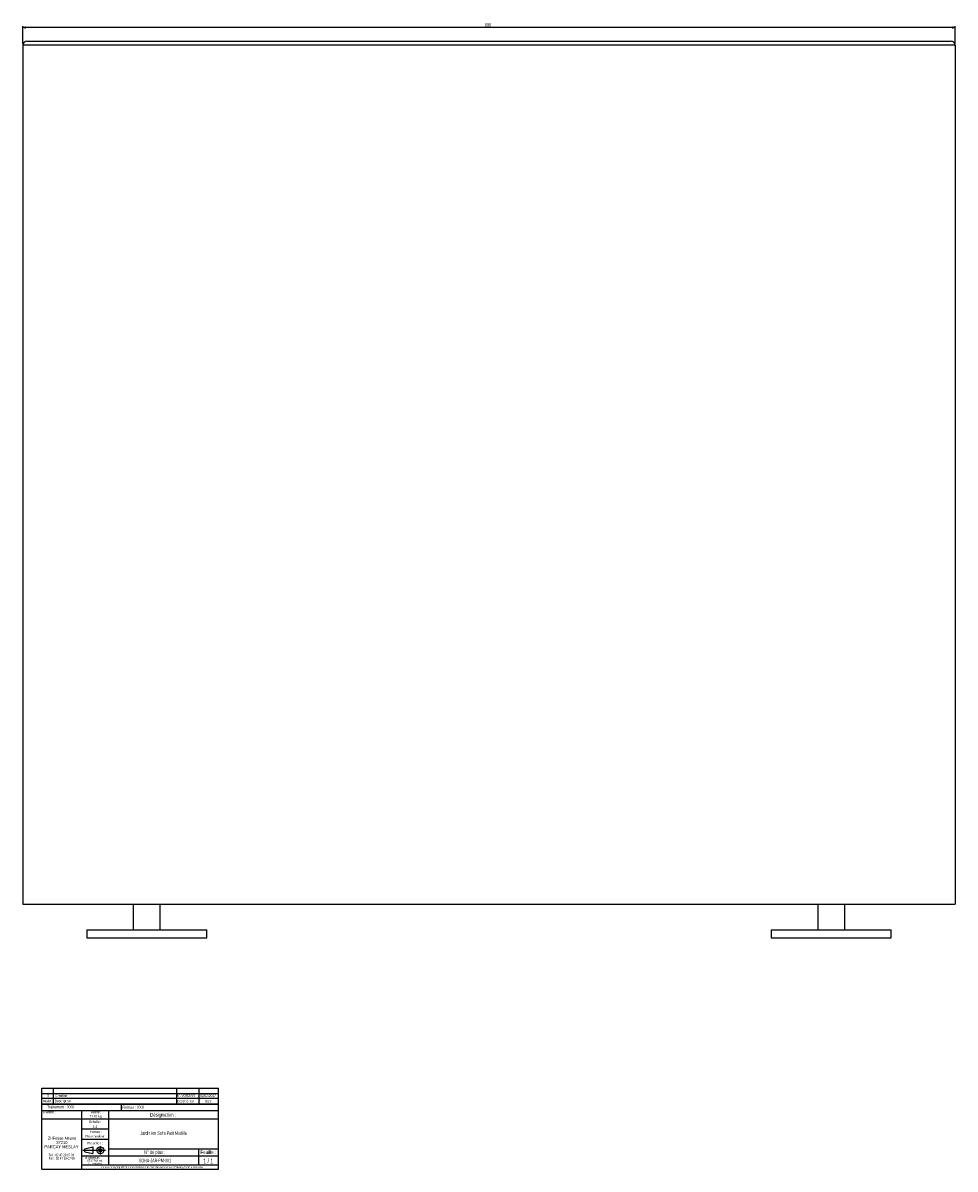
# Model space of a CAD drawing. Header units: millimetres. Extents: x 66 to 1569, y 63 to 1505.
# Tile 2 of 2: x 879 to 1569, y 656 to 1505. Entities that reach past the tile are written whole.
import ezdxf

# ---------------------------------------------------------------- set-up
doc = ezdxf.new("R2010")
doc.units = ezdxf.units.MM
doc.layers.add('FORMAT', color=7, linetype='Continuous')
doc.styles.add('SLDTEXTSTYLE0', font='TXT', dxfattribs={"width": 0.75})
doc.styles.add('SLDTEXTSTYLE1', font='TXT', dxfattribs={"width": 0.605})
doc.styles.add('SLDTEXTSTYLE2', font='TXT', dxfattribs={"width": 0.6875})
doc.styles.add('SLDTEXTSTYLE3', font='TXT', dxfattribs={"width": 0.65})
doc.styles.add('SLDTEXTSTYLE4', font='TXT', dxfattribs={"width": 0.666667})
doc.styles.add('SLDTEXTSTYLE5', font='TXT', dxfattribs={"width": 0.675})
doc.dimstyles.new('SLDDIMSTYLE0', dxfattribs={"dimtxt": 2.568319, "dimasz": 2, "dimexe": 0, "dimexo": 0.0625, "dimgap": 0.64208, "dimtad": 1, "dimrnd": 1e-09, "dimzin": 12, "dimdsep": 46, "dimtxsty": 'SLDTEXTSTYLE1', "dimsah": 1, "dimcen": 0.09, "dimadec": 0, "dimazin": 3, "dimtfac": 1, "dimtofl": 0, "dimtmove": 0, "dimatfit": 3, "dimfxl": 1, "dimfrac": 2, "dimtolj": 1, "dimtzin": 12, "dimarcsym": 0})

# ---------------------------------------------------------------- blocks, each defined once
blk = doc.blocks.new('SW_NOTE_0')
at = {"layer": 'FORMAT', "color": 0, "char_height": 1.587, "attachment_point": 2, "style": 'SLDTEXTSTYLE0'}
for s, insert in [('ISO2768 mk', (5.78, 2.05)), ('NFE86-050', (5.74, -0.07))]:
    blk.add_mtext(s, dxfattribs=dict(at, insert=insert))
blk = doc.blocks.new('SW_NOTE_0_1')
at = {"layer": 'FORMAT', "color": 0, "attachment_point": 2}
for s, insert, char_height, style in [('ZI Fosse Neuve', (11.05, 3.07), 2.3813, 'SLDTEXTSTYLE0'), ('PARCAY MESLAY', (10.64, -3.28), 2.3813, 'SLDTEXTSTYLE0'), ('37210', (10.92, -0.11), 2.381, 'SLDTEXTSTYLE0'), ('Tel  : 02 47 29 07 08', (10.56, -9.61), 1.8521, 'SLDTEXTSTYLE4'), ('Fax : 02 47 29 07 09', (10.88, -12.08), 1.8521, 'SLDTEXTSTYLE5')]:
    blk.add_mtext(s, dxfattribs=dict(at, insert=insert, char_height=char_height, style=style))
blk = doc.blocks.new('_D')
at = {"layer": 'FORMAT'}
for p, q in [((878.5, 1489.34), (878.5, 1502.34)), ((1568.5, 1489.34), (1568.5, 1502.34)), ((1568.5, 1501.35), (878.5, 1501.35))]:
    blk.add_line(p, q, dxfattribs=at)
for points in [[(878.5, 1501.35), (880.5, 1500.35), (880.5, 1502.35)], [(1568.5, 1501.35), (1566.5, 1502.35), (1566.5, 1500.35)]]:
    blk.add_solid(points, dxfattribs=at)
at = {"layer": 'FORMAT', "insert": (1220.56, 1504.76), "char_height": 2.646, "attachment_point": 1, "style": 'SLDTEXTSTYLE1'}
blk.add_mtext('690', dxfattribs=at)

msp = doc.modelspace()

# ---------------------------------------------------------------- linework, layer by layer
at = {"color": 7, "linetype": 'Continuous', "lineweight": 25}
for p, q in [((1568.503, 1488.35), (878.503, 1488.35)), ((878.503, 1488.35), (878.503, 852.35)), ((881.503, 1491.35), (1565.503, 1491.35)), ((1568.503, 1488.35), (1568.503, 852.35)), ((878.503, 852.35), (1568.503, 852.35)), ((960.202, 852.35), (960.202, 833.35)), ((980.202, 833.35), (980.202, 852.35)), ((1466.802, 852.35), (1466.802, 833.35)), ((1486.802, 833.35), (1486.802, 852.35)), ((925.702, 833.35), (925.702, 827.35)), ((925.702, 833.35), (1014.702, 833.35)), ((1014.702, 827.35), (1014.702, 833.35)), ((1432.302, 833.35), (1432.302, 827.35)), ((1432.302, 833.35), (1521.302, 833.35)), ((1521.302, 827.35), (1521.302, 833.35)), ((925.702, 827.35), (1014.702, 827.35)), ((1432.302, 827.35), (1521.302, 827.35))]:
    msp.add_line(p, q, dxfattribs=at)
for centre, start, end in [((881.503, 1488.35), 90, 180), ((1565.503, 1488.35), 0, 90)]:
    msp.add_arc(centre, 3, start, end, dxfattribs=at)
at = {"layer": 'FORMAT', "color": 7}
for p, q in [((892.472, 712.045), (892.472, 716.045)), ((892.472, 716.045), (1023.231, 716.045)), ((901.021, 712.045), (901.021, 716.045)), ((1008.893, 712.045), (1008.893, 716.045)), ((892.472, 704.337), (892.472, 712.045)), ((892.472, 712.045), (1023.231, 712.045)), ((892.472, 712.045), (1023.231, 712.045)), ((892.472, 708.721), (1023.231, 708.721)), ((901.021, 704.337), (901.021, 712.045)), ((1008.893, 704.337), (1008.893, 712.045)), ((1023.231, 704.337), (892.472, 704.337)), ((892.472, 656.157), (892.472, 704.337)), ((892.472, 704.337), (1023.231, 704.337)), ((892.472, 699.535), (1023.231, 699.535)), ((921.842, 699.535), (921.842, 656.157)), ((941.953, 699.535), (941.953, 659.177)), ((951.134, 704.337), (951.134, 699.535)), ((892.472, 693.241), (941.953, 693.241)), ((941.953, 693.241), (1023.231, 693.241)), ((921.842, 685.849), (941.953, 685.849)), ((921.842, 678.389), (941.953, 678.389)), ((924.264, 671.165), (930.162, 672.524)), ((924.264, 668.967), (924.264, 671.165)), ((930.162, 672.524), (930.162, 667.609)), ((930.162, 672.524), (930.162, 667.609)), ((935.742, 673.18), (935.742, 666.981)), ((941.953, 671.175), (1023.231, 671.175)), ((1008.438, 671.175), (1008.438, 659.177)), ((921.842, 665.871), (1023.231, 665.871)), ((922.905, 670.066), (939.674, 670.066)), ((924.264, 668.967), (930.162, 667.609)), ((921.842, 659.177), (1023.231, 659.177))]:
    msp.add_line(p, q, dxfattribs=at)
at = {"layer": 'FORMAT'}
for p, q in [((992.219, 716.045), (992.219, 704.337)), ((1023.231, 656.157), (1023.231, 716.045)), ((892.472, 656.157), (1023.231, 656.157))]:
    msp.add_line(p, q, dxfattribs=at)
at = {"layer": 'FORMAT', "color": 7}
for radius in [2.574, 1.214]:
    msp.add_circle((935.742, 670.066), radius, dxfattribs=at)

# ---------------------------------------------------------------- block references
at = {"layer": 'FORMAT'}
for name, p in [('SW_NOTE_0_1', (896.386, 677.125)), ('SW_NOTE_0', (926.047, 661.069))]:
    msp.add_blockref(name, p, dxfattribs=at)

# ---------------------------------------------------------------- texts
for s, insert, char_height, attachment_point, style in [('Modif.', (893.35, 707.523), 1.8521, 1, 'SLDTEXTSTYLE0'), ('A', (897.039, 711.471), 1.852, 2, 'SLDTEXTSTYLE0'), ('Description', (902.123, 707.523), 1.85208, 1, 'SLDTEXTSTYLE0'), ('Création', (902.507, 711.471), 1.8521, 1, 'SLDTEXTSTYLE0'), ('M. VORZAIS', (992.642, 711.469), 1.8521, 1, 'SLDTEXTSTYLE0'), ('Dessiné par', (992.642, 707.398), 1.85208, 1, 'SLDTEXTSTYLE0'), ('02/02/2017', (1009.68, 711.469), 1.8521, 1, 'SLDTEXTSTYLE0'), ('Date', (1013.25, 707.398), 1.8521, 1, 'SLDTEXTSTYLE0'), ('Matière :', (893.695, 699.376), 1.8521, 1, 'SLDTEXTSTYLE0'), ('Traitement : XXX', (896.307, 703.242), 2.11667, 1, 'SLDTEXTSTYLE0'), ('71.81 kg', (927.769, 696.231), 1.8521, 1, 'SLDTEXTSTYLE0'), ('Masse :', (932.43, 699.376), 1.8521, 2, 'SLDTEXTSTYLE0'), ('Finition : XXX', (952.121, 702.988), 2.11667, 1, 'SLDTEXTSTYLE0'), ('Désignation :', (982.289, 697.696), 2.64583, 2, 'SLDTEXTSTYLE0'), ('Echelle :', (927.573, 692.061), 1.8521, 1, 'SLDTEXTSTYLE0'), ('1:1', (930.336, 688.505), 1.8521, 1, 'SLDTEXTSTYLE0'), ('Personnaliser', (931.874, 681.416), 1.85208, 2, 'SLDTEXTSTYLE0'), ('Format :', (932.607, 684.681), 1.8521, 2, 'SLDTEXTSTYLE0'), ('Jardinière Soha Petit Modèle', (982.653, 684.107), 2.64583, 2, 'SLDTEXTSTYLE1'), ('Projection :', (926.012, 676.27), 1.85208, 1, 'SLDTEXTSTYLE0'), ('Tol. générales :', (923.39, 665.518), 1.85208, 1, 'SLDTEXTSTYLE1'), ('SOHA-JAR-PM-001', (976.262, 663.819), 2.64583, 2, 'SLDTEXTSTYLE1'), ('N° de plan :', (976.047, 669.967), 2.64583, 2, 'SLDTEXTSTYLE2'), ('Feuille :', (1015.702, 669.967), 2.6458, 2, 'SLDTEXTSTYLE0'), ('1 / 1', (1015.668, 663.892), 3.5, 2, 'SLDTEXTSTYLE3'), ('Ce plan est la propriété de Concept Urbain et ne peut être reproduit ou communiqué sans autorisation.', (974.192, 658.239), 1.322917, 2, 'SLDTEXTSTYLE0')]:
    msp.add_mtext(s, dxfattribs=dict(at, insert=insert, char_height=char_height, attachment_point=attachment_point, style=style))

# ---------------------------------------------------------------- dimensions: what is measured, and where the dimension line sits
dim = msp.add_linear_dim(base=(878.503, 1501.35), p1=(1568.503, 1488.35), p2=(878.503, 1488.35), dimstyle='SLDDIMSTYLE0', dxfattribs=at)
dim.commit()
dim.dimension.update_dxf_attribs({"geometry": '_D', "text_midpoint": (1223.503, 1501.35), "dimtype": 160})

doc.saveas('drawing.dxf')
